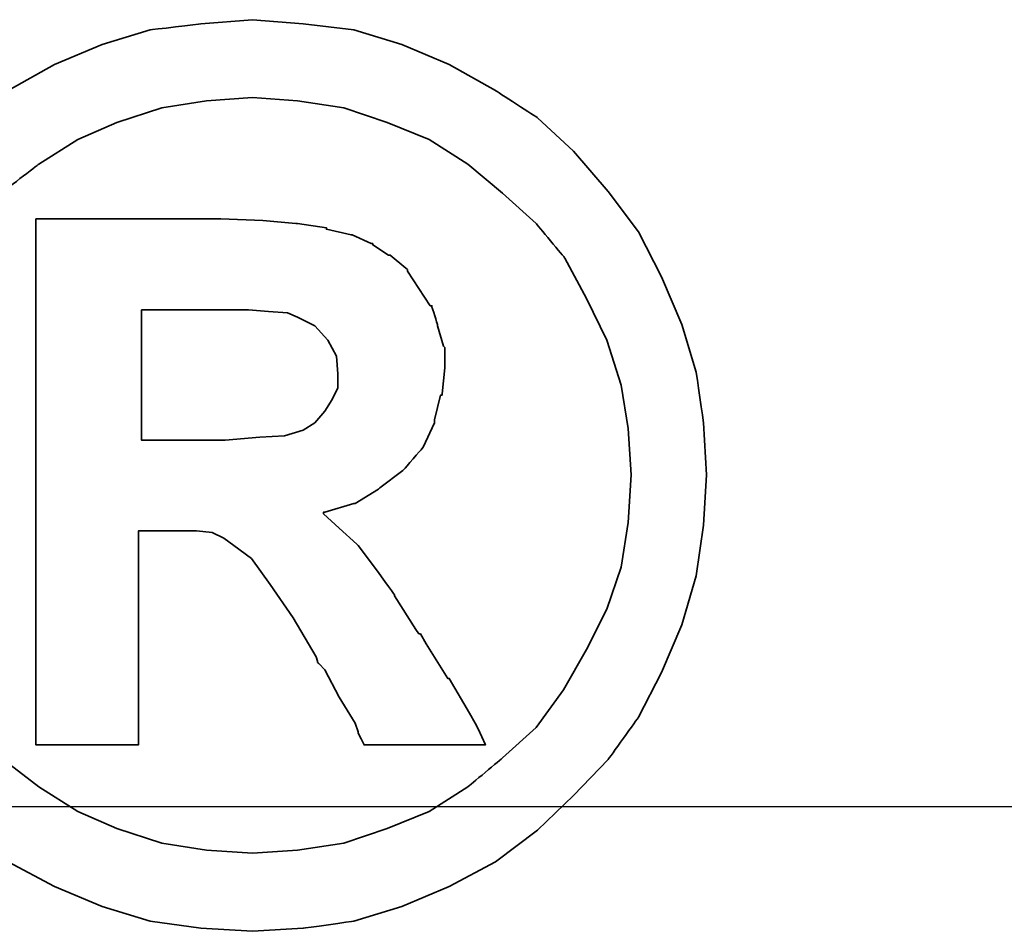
# Model space of a CAD drawing. Header units: millimetres. Extents: x 745 to 1024, y 329 to 423.
# Tile 17 of 56: x 947.481 to 947.762, y 355.999 to 356.26. Entities that reach past the tile are written whole.
import ezdxf

# ---------------------------------------------------------------- set-up
doc = ezdxf.new("R2010")
doc.units = ezdxf.units.MM
doc.header["$LTSCALE"] = 0.15
for name, color, linetype in [('DIM', 4, 'CONTINUOUS'), ('layer 1', 7, 'CONTINUOUS'), ('OUT', 3, 'CONTINUOUS')]:
    doc.layers.add(name, color=color, linetype=linetype)

# ---------------------------------------------------------------- blocks, each defined once
blk = doc.blocks.new('TBI MOTION logo(完整正式版)')
at = {"layer": 'layer 1', "color": 22, "lineweight": 35}
for points, knots in [([(-91.89366, 20.43624), (-91.89366, 20.43624), (-91.91351, 20.77862), (-91.91351, 20.77862), (-91.91351, 20.77862), (-91.91351, 20.77862), (-91.96114, 21.11206), (-91.96114, 21.11206), (-91.96114, 21.11206), (-91.96114, 21.11206), (-92.05641, 21.42764), (-92.05641, 21.42764), (-92.05641, 21.42764), (-92.05641, 21.42764), (-92.18939, 21.74124), (-92.18939, 21.74124), (-92.18939, 21.74124), (-92.18939, 21.74124), (-92.34222, 22.03697), (-92.34222, 22.03697), (-92.34222, 22.03697), (-92.34222, 22.03697), (-92.5407, 22.30294), (-92.5407, 22.30294), (-92.5407, 22.30294), (-92.5407, 22.30294), (-92.76895, 22.5689), (-92.76895, 22.5689), (-92.76895, 22.5689), (-92.76895, 22.5689), (-93.00713, 22.78921), (-93.00713, 22.78921), (-93.00713, 22.78921), (-93.00713, 22.78921), (-93.285, 22.96982), (-93.285, 22.96982), (-93.285, 22.96982), (-93.285, 22.96982), (-93.58867, 23.14051), (-93.58867, 23.14051), (-93.58867, 23.14051), (-93.58867, 23.14051), (-93.90227, 23.2735), (-93.90227, 23.2735), (-93.90227, 23.2735), (-93.90227, 23.2735), (-94.21785, 23.36877), (-94.21785, 23.36877), (-94.21785, 23.36877), (-94.21785, 23.36877), (-94.55129, 23.40846), (-94.55129, 23.40846), (-94.55129, 23.40846), (-94.55129, 23.40846), (-94.88474, 23.43625), (-94.88474, 23.43625), (-94.88474, 23.43625), (-94.88474, 23.43625), (-95.22612, 23.40846), (-95.22612, 23.40846), (-95.22612, 23.40846), (-95.22612, 23.40846), (-95.55956, 23.36877), (-95.55956, 23.36877), (-95.55956, 23.36877), (-95.55956, 23.36877), (-95.87515, 23.2735), (-95.87515, 23.2735), (-95.87515, 23.2735), (-95.87515, 23.2735), (-96.18973, 23.14051), (-96.18973, 23.14051), (-96.18973, 23.14051), (-96.18973, 23.14051), (-96.4944, 22.96982), (-96.4944, 22.96982), (-96.4944, 22.96982), (-96.4944, 22.96982), (-96.77028, 22.78921), (-96.77028, 22.78921), (-96.77028, 22.78921), (-96.77028, 22.78921), (-97.00846, 22.5689), (-97.00846, 22.5689), (-97.00846, 22.5689), (-97.00846, 22.5689), (-97.23671, 22.30294), (-97.23671, 22.30294), (-97.23671, 22.30294), (-97.23671, 22.30294), (-97.43618, 22.03697), (-97.43618, 22.03697), (-97.43618, 22.03697), (-97.43618, 22.03697), (-97.58901, 21.74124), (-97.58901, 21.74124), (-97.58901, 21.74124), (-97.58901, 21.74124), (-97.72298, 21.42764), (-97.72298, 21.42764), (-97.72298, 21.42764), (-97.72298, 21.42764), (-97.81825, 21.11206), (-97.81825, 21.11206), (-97.81825, 21.11206), (-97.81825, 21.11206), (-97.86589, 20.77862), (-97.86589, 20.77862), (-97.86589, 20.77862), (-97.86589, 20.77862), (-97.88375, 20.43624), (-97.88375, 20.43624), (-97.88375, 20.43624), (-97.88375, 20.43624), (-97.86589, 20.1028), (-97.86589, 20.1028), (-97.86589, 20.1028), (-97.86589, 20.1028), (-97.81825, 19.77035), (-97.81825, 19.77035), (-97.81825, 19.77035), (-97.81825, 19.77035), (-97.72298, 19.44583), (-97.72298, 19.44583), (-97.72298, 19.44583), (-97.72298, 19.44583), (-97.58901, 19.13224), (-97.58901, 19.13224), (-97.58901, 19.13224), (-97.58901, 19.13224), (-97.43618, 18.83749), (-97.43618, 18.83749), (-97.43618, 18.83749), (-97.43618, 18.83749), (-97.23671, 18.55963), (-97.23671, 18.55963), (-97.23671, 18.55963), (-97.23671, 18.55963), (-97.00846, 18.32145), (-97.00846, 18.32145), (-97.00846, 18.32145), (-97.00846, 18.32145), (-96.77028, 18.0932), (-96.77028, 18.0932), (-96.77028, 18.0932), (-96.77028, 18.0932), (-96.4944, 17.88381), (-96.4944, 17.88381), (-96.4944, 17.88381), (-96.4944, 17.88381), (-96.18973, 17.72205), (-96.18973, 17.72205), (-96.18973, 17.72205), (-96.18973, 17.72205), (-95.87515, 17.58906), (-95.87515, 17.58906), (-95.87515, 17.58906), (-95.87515, 17.58906), (-95.55956, 17.4938), (-95.55956, 17.4938), (-95.55956, 17.4938), (-95.55956, 17.4938), (-95.22612, 17.44616), (-95.22612, 17.44616), (-95.22612, 17.44616), (-95.22612, 17.44616), (-94.88474, 17.42631), (-94.88474, 17.42631), (-94.88474, 17.42631), (-94.88474, 17.42631), (-94.55129, 17.44616), (-94.55129, 17.44616), (-94.55129, 17.44616), (-94.55129, 17.44616), (-94.21785, 17.4938), (-94.21785, 17.4938), (-94.21785, 17.4938), (-94.21785, 17.4938), (-93.90227, 17.58906), (-93.90227, 17.58906), (-93.90227, 17.58906), (-93.90227, 17.58906), (-93.58867, 17.72205), (-93.58867, 17.72205), (-93.58867, 17.72205), (-93.58867, 17.72205), (-93.285, 17.88381), (-93.285, 17.88381), (-93.285, 17.88381), (-93.285, 17.88381), (-93.00713, 18.0932), (-93.00713, 18.0932), (-93.00713, 18.0932), (-93.00713, 18.0932), (-92.76895, 18.32145), (-92.76895, 18.32145), (-92.76895, 18.32145), (-92.76895, 18.32145), (-92.5407, 18.55963), (-92.5407, 18.55963), (-92.5407, 18.55963), (-92.5407, 18.55963), (-92.34222, 18.83749), (-92.34222, 18.83749), (-92.34222, 18.83749), (-92.34222, 18.83749), (-92.18939, 19.13224), (-92.18939, 19.13224), (-92.18939, 19.13224), (-92.18939, 19.13224), (-92.05641, 19.44583), (-92.05641, 19.44583), (-92.05641, 19.44583), (-92.05641, 19.44583), (-91.96114, 19.77035), (-91.96114, 19.77035), (-91.96114, 19.77035), (-91.96114, 19.77035), (-91.91351, 20.1028), (-91.91351, 20.1028), (-91.91351, 20.1028), (-91.91351, 20.1028), (-91.89366, 20.43624), (-91.89366, 20.43624)], [0, 0, 0, 0, 0.0178571, 0.0178571, 0.0178571, 0.0178572, 0.0357143, 0.0357143, 0.0357143, 0.0357143, 0.0535714, 0.0535714, 0.0535714, 0.0535714, 0.0714286, 0.0714286, 0.0714286, 0.0714286, 0.0892857, 0.0892857, 0.0892857, 0.0892857, 0.1071429, 0.1071429, 0.1071429, 0.1071429, 0.125, 0.125, 0.125, 0.125, 0.1428571, 0.1428571, 0.1428571, 0.1428572, 0.1607143, 0.1607143, 0.1607143, 0.1607143, 0.1785714, 0.1785714, 0.1785714, 0.1785714, 0.1964286, 0.1964286, 0.1964286, 0.1964286, 0.2142857, 0.2142857, 0.2142857, 0.2142857, 0.2321429, 0.2321429, 0.2321429, 0.2321429, 0.25, 0.25, 0.25, 0.25, 0.2678571, 0.2678571, 0.2678571, 0.2678572, 0.2857143, 0.2857143, 0.2857143, 0.2857143, 0.3035714, 0.3035714, 0.3035714, 0.3035714, 0.3214286, 0.3214286, 0.3214286, 0.3214286, 0.3392857, 0.3392857, 0.3392857, 0.3392857, 0.3571429, 0.3571429, 0.3571429, 0.3571429, 0.375, 0.375, 0.375, 0.375, 0.3928571, 0.3928571, 0.3928571, 0.3928572, 0.4107143, 0.4107143, 0.4107143, 0.4107143, 0.4285714, 0.4285714, 0.4285714, 0.4285714, 0.4464286, 0.4464286, 0.4464286, 0.4464286, 0.4642857, 0.4642857, 0.4642857, 0.4642857, 0.4821429, 0.4821429, 0.4821429, 0.4821429, 0.5, 0.5, 0.5, 0.5, 0.5178571, 0.5178571, 0.5178571, 0.5178572, 0.5357143, 0.5357143, 0.5357143, 0.5357143, 0.5535714, 0.5535714, 0.5535714, 0.5535714, 0.5714286, 0.5714286, 0.5714286, 0.5714286, 0.5892857, 0.5892857, 0.5892857, 0.5892857, 0.6071429, 0.6071429, 0.6071429, 0.6071429, 0.625, 0.625, 0.625, 0.625, 0.6428571, 0.6428571, 0.6428571, 0.6428572, 0.6607143, 0.6607143, 0.6607143, 0.6607143, 0.6785714, 0.6785714, 0.6785714, 0.6785714, 0.6964286, 0.6964286, 0.6964286, 0.6964286, 0.7142857, 0.7142857, 0.7142857, 0.7142857, 0.7321429, 0.7321429, 0.7321429, 0.7321429, 0.75, 0.75, 0.75, 0.75, 0.7678571, 0.7678571, 0.7678571, 0.7678572, 0.7857143, 0.7857143, 0.7857143, 0.7857143, 0.8035714, 0.8035714, 0.8035714, 0.8035714, 0.8214286, 0.8214286, 0.8214286, 0.8214286, 0.8392857, 0.8392857, 0.8392857, 0.8392857, 0.8571429, 0.8571429, 0.8571429, 0.8571429, 0.875, 0.875, 0.875, 0.875, 0.8928571, 0.8928571, 0.8928571, 0.8928572, 0.9107143, 0.9107143, 0.9107143, 0.9107143, 0.9285714, 0.9285714, 0.9285714, 0.9285714, 0.9464286, 0.9464286, 0.9464286, 0.9464286, 0.9642857, 0.9642857, 0.9642857, 0.9642857, 0.9821429, 0.9821429, 0.9821429, 0.9821429, 1, 1, 1, 1]), ([(-92.38986, 20.43624), (-92.38986, 20.43624), (-92.40871, 20.74091), (-92.40871, 20.74091), (-92.40871, 20.74091), (-92.40871, 20.74091), (-92.45536, 21.02672), (-92.45536, 21.02672), (-92.45536, 21.02672), (-92.45536, 21.02672), (-92.55063, 21.32245), (-92.55063, 21.32245), (-92.55063, 21.32245), (-92.55063, 21.32245), (-92.68361, 21.59833), (-92.68361, 21.59833), (-92.68361, 21.59833), (-92.68361, 21.59833), (-92.82651, 21.86429), (-92.82651, 21.86429), (-92.82651, 21.86429), (-92.82651, 21.86429), (-93.01705, 22.09255), (-93.01705, 22.09255), (-93.01705, 22.09255), (-93.01705, 22.09255), (-93.23736, 22.29301), (-93.23736, 22.29301), (-93.23736, 22.29301), (-93.23736, 22.29301), (-93.46561, 22.48355), (-93.46561, 22.48355), (-93.46561, 22.48355), (-93.46561, 22.48355), (-93.72165, 22.6463), (-93.72165, 22.6463), (-93.72165, 22.6463), (-93.72165, 22.6463), (-93.99754, 22.75944), (-93.99754, 22.75944), (-93.99754, 22.75944), (-93.99754, 22.75944), (-94.28335, 22.85471), (-94.28335, 22.85471), (-94.28335, 22.85471), (-94.28335, 22.85471), (-94.589, 22.90234), (-94.589, 22.90234), (-94.589, 22.90234), (-94.589, 22.90234), (-94.88474, 22.92219), (-94.88474, 22.92219), (-94.88474, 22.92219), (-94.88474, 22.92219), (-95.1894, 22.90234), (-95.1894, 22.90234), (-95.1894, 22.90234), (-95.1894, 22.90234), (-95.48315, 22.85471), (-95.48315, 22.85471), (-95.48315, 22.85471), (-95.48315, 22.85471), (-95.77988, 22.75944), (-95.77988, 22.75944), (-95.77988, 22.75944), (-95.77988, 22.75944), (-96.03691, 22.6463), (-96.03691, 22.6463), (-96.03691, 22.6463), (-96.03691, 22.6463), (-96.29394, 22.48355), (-96.29394, 22.48355), (-96.29394, 22.48355), (-96.29394, 22.48355), (-96.54203, 22.29301), (-96.54203, 22.29301), (-96.54203, 22.29301), (-96.54203, 22.29301), (-96.75937, 22.09255), (-96.75937, 22.09255), (-96.75937, 22.09255), (-96.75937, 22.09255), (-96.9509, 21.86429), (-96.9509, 21.86429), (-96.9509, 21.86429), (-96.9509, 21.86429), (-97.0938, 21.59833), (-97.0938, 21.59833), (-97.0938, 21.59833), (-97.0938, 21.59833), (-97.21686, 21.32245), (-97.21686, 21.32245), (-97.21686, 21.32245), (-97.21686, 21.32245), (-97.32206, 21.02672), (-97.32206, 21.02672), (-97.32206, 21.02672), (-97.32206, 21.02672), (-97.36076, 20.74091), (-97.36076, 20.74091), (-97.36076, 20.74091), (-97.36076, 20.74091), (-97.37961, 20.43624), (-97.37961, 20.43624), (-97.37961, 20.43624), (-97.37961, 20.43624), (-97.36076, 20.12165), (-97.36076, 20.12165), (-97.36076, 20.12165), (-97.36076, 20.12165), (-97.32206, 19.82791), (-97.32206, 19.82791), (-97.32206, 19.82791), (-97.32206, 19.82791), (-97.21686, 19.55102), (-97.21686, 19.55102), (-97.21686, 19.55102), (-97.21686, 19.55102), (-97.0938, 19.28407), (-97.0938, 19.28407), (-97.0938, 19.28407), (-97.0938, 19.28407), (-96.94098, 19.01811), (-96.94098, 19.01811), (-96.94098, 19.01811), (-96.94098, 19.01811), (-96.75937, 18.77001), (-96.75937, 18.77001), (-96.75937, 18.77001), (-96.75937, 18.77001), (-96.54203, 18.56955), (-96.54203, 18.56955), (-96.54203, 18.56955), (-96.54203, 18.56955), (-96.29394, 18.37901), (-96.29394, 18.37901), (-96.29394, 18.37901), (-96.29394, 18.37901), (-96.03691, 18.21725), (-96.03691, 18.21725), (-96.03691, 18.21725), (-96.03691, 18.21725), (-95.77988, 18.10412), (-95.77988, 18.10412), (-95.77988, 18.10412), (-95.77988, 18.10412), (-95.48315, 18.00786), (-95.48315, 18.00786), (-95.48315, 18.00786), (-95.48315, 18.00786), (-95.1894, 17.96022), (-95.1894, 17.96022), (-95.1894, 17.96022), (-95.1894, 17.96022), (-94.88474, 17.94137), (-94.88474, 17.94137), (-94.88474, 17.94137), (-94.88474, 17.94137), (-94.589, 17.96022), (-94.589, 17.96022), (-94.589, 17.96022), (-94.589, 17.96022), (-94.28335, 18.00786), (-94.28335, 18.00786), (-94.28335, 18.00786), (-94.28335, 18.00786), (-93.99754, 18.10412), (-93.99754, 18.10412), (-93.99754, 18.10412), (-93.99754, 18.10412), (-93.72165, 18.21725), (-93.72165, 18.21725), (-93.72165, 18.21725), (-93.72165, 18.21725), (-93.46561, 18.37901), (-93.46561, 18.37901), (-93.46561, 18.37901), (-93.46561, 18.37901), (-93.23736, 18.56955), (-93.23736, 18.56955), (-93.23736, 18.56955), (-93.23736, 18.56955), (-93.01705, 18.77001), (-93.01705, 18.77001), (-93.01705, 18.77001), (-93.01705, 18.77001), (-92.83644, 19.01811), (-92.83644, 19.01811), (-92.83644, 19.01811), (-92.83644, 19.01811), (-92.68361, 19.28407), (-92.68361, 19.28407), (-92.68361, 19.28407), (-92.68361, 19.28407), (-92.55063, 19.55102), (-92.55063, 19.55102), (-92.55063, 19.55102), (-92.55063, 19.55102), (-92.45536, 19.82791), (-92.45536, 19.82791), (-92.45536, 19.82791), (-92.45536, 19.82791), (-92.40871, 20.12165), (-92.40871, 20.12165), (-92.40871, 20.12165), (-92.40871, 20.12165), (-92.38986, 20.43624), (-92.38986, 20.43624)], [0, 0, 0, 0, 0.0192308, 0.0192308, 0.0192308, 0.0192308, 0.0384615, 0.0384615, 0.0384615, 0.0384615, 0.0576923, 0.0576923, 0.0576923, 0.0576923, 0.0769231, 0.0769231, 0.0769231, 0.0769231, 0.0961538, 0.0961538, 0.0961538, 0.0961539, 0.1153846, 0.1153846, 0.1153846, 0.1153846, 0.1346154, 0.1346154, 0.1346154, 0.1346154, 0.1538462, 0.1538462, 0.1538462, 0.1538462, 0.1730769, 0.1730769, 0.1730769, 0.1730769, 0.1923077, 0.1923077, 0.1923077, 0.1923077, 0.2115385, 0.2115385, 0.2115385, 0.2115385, 0.2307692, 0.2307692, 0.2307692, 0.2307692, 0.25, 0.25, 0.25, 0.25, 0.2692308, 0.2692308, 0.2692308, 0.2692308, 0.2884615, 0.2884615, 0.2884615, 0.2884615, 0.3076923, 0.3076923, 0.3076923, 0.3076923, 0.3269231, 0.3269231, 0.3269231, 0.3269231, 0.3461538, 0.3461538, 0.3461538, 0.3461539, 0.3653846, 0.3653846, 0.3653846, 0.3653846, 0.3846154, 0.3846154, 0.3846154, 0.3846154, 0.4038462, 0.4038462, 0.4038462, 0.4038462, 0.4230769, 0.4230769, 0.4230769, 0.4230769, 0.4423077, 0.4423077, 0.4423077, 0.4423077, 0.4615385, 0.4615385, 0.4615385, 0.4615385, 0.4807692, 0.4807692, 0.4807692, 0.4807692, 0.5, 0.5, 0.5, 0.5, 0.5192308, 0.5192308, 0.5192308, 0.5192308, 0.5384615, 0.5384615, 0.5384615, 0.5384615, 0.5576923, 0.5576923, 0.5576923, 0.5576923, 0.5769231, 0.5769231, 0.5769231, 0.5769231, 0.5961538, 0.5961538, 0.5961538, 0.5961539, 0.6153846, 0.6153846, 0.6153846, 0.6153846, 0.6346154, 0.6346154, 0.6346154, 0.6346154, 0.6538462, 0.6538462, 0.6538462, 0.6538462, 0.6730769, 0.6730769, 0.6730769, 0.6730769, 0.6923077, 0.6923077, 0.6923077, 0.6923077, 0.7115385, 0.7115385, 0.7115385, 0.7115385, 0.7307692, 0.7307692, 0.7307692, 0.7307692, 0.75, 0.75, 0.75, 0.75, 0.7692308, 0.7692308, 0.7692308, 0.7692308, 0.7884615, 0.7884615, 0.7884615, 0.7884615, 0.8076923, 0.8076923, 0.8076923, 0.8076923, 0.8269231, 0.8269231, 0.8269231, 0.8269231, 0.8461538, 0.8461538, 0.8461538, 0.8461539, 0.8653846, 0.8653846, 0.8653846, 0.8653846, 0.8846154, 0.8846154, 0.8846154, 0.8846154, 0.9038462, 0.9038462, 0.9038462, 0.9038462, 0.9230769, 0.9230769, 0.9230769, 0.9230769, 0.9423077, 0.9423077, 0.9423077, 0.9423077, 0.9615385, 0.9615385, 0.9615385, 0.9615385, 0.9807692, 0.9807692, 0.9807692, 0.9807692, 1, 1, 1, 1]), ([(-96.31279, 18.7323), (-96.31279, 18.7323), (-96.31279, 18.77001), (-96.31279, 18.77001), (-96.31279, 18.77001), (-96.31279, 18.77001), (-96.31279, 18.87422), (-96.31279, 18.87422), (-96.31279, 18.87422), (-96.31279, 18.87422), (-96.31279, 19.04689), (-96.31279, 19.04689), (-96.31279, 19.04689), (-96.31279, 19.04689), (-96.31279, 19.25529), (-96.31279, 19.25529), (-96.31279, 19.25529), (-96.31279, 19.25529), (-96.31279, 19.5024), (-96.31279, 19.5024), (-96.31279, 19.5024), (-96.31279, 19.5024), (-96.31279, 19.77035), (-96.31279, 19.77035), (-96.31279, 19.77035), (-96.31279, 19.77035), (-96.31279, 20.37868), (-96.31279, 20.37868), (-96.31279, 20.37868), (-96.31279, 20.37868), (-96.31279, 20.98801), (-96.31279, 20.98801), (-96.31279, 20.98801), (-96.31279, 20.98801), (-96.31279, 21.27482), (-96.31279, 21.27482), (-96.31279, 21.27482), (-96.31279, 21.27482), (-96.31279, 21.52291), (-96.31279, 21.52291), (-96.31279, 21.52291), (-96.31279, 21.52291), (-96.31279, 21.75017), (-96.31279, 21.75017), (-96.31279, 21.75017), (-96.31279, 21.75017), (-96.31279, 21.90399), (-96.31279, 21.90399), (-96.31279, 21.90399), (-96.31279, 21.90399), (-96.31279, 22.0072), (-96.31279, 22.0072), (-96.31279, 22.0072), (-96.31279, 22.0072), (-96.31279, 22.04689), (-96.31279, 22.04689), (-96.31279, 22.04689), (-96.31279, 22.04689), (-96.31279, 22.12232), (-96.31279, 22.12232), (-96.31279, 22.12232), (-96.31279, 22.12232), (-96.2463, 22.12232), (-96.2463, 22.12232), (-96.2463, 22.12232), (-96.2463, 22.12232), (-96.22645, 22.12232), (-96.22645, 22.12232), (-96.22645, 22.12232), (-96.22645, 22.12232), (-96.18973, 22.12232), (-96.18973, 22.12232), (-96.18973, 22.12232), (-96.18973, 22.12232), (-96.05576, 22.12232), (-96.05576, 22.12232), (-96.05576, 22.12232), (-96.05576, 22.12232), (-95.87515, 22.12232), (-95.87515, 22.12232), (-95.87515, 22.12232), (-95.87515, 22.12232), (-95.66476, 22.12232), (-95.66476, 22.12232), (-95.66476, 22.12232), (-95.66476, 22.12232), (-95.44643, 22.12232), (-95.44643, 22.12232), (-95.44643, 22.12232), (-95.44643, 22.12232), (-95.27375, 22.12232), (-95.27375, 22.12232), (-95.27375, 22.12232), (-95.27375, 22.12232), (-95.15963, 22.12232), (-95.15963, 22.12232), (-95.15963, 22.12232), (-95.15963, 22.12232), (-95.12291, 22.12232), (-95.12291, 22.12232), (-95.12291, 22.12232), (-95.12291, 22.12232), (-95.10306, 22.12232), (-95.10306, 22.12232), (-95.10306, 22.12232), (-95.10306, 22.12232), (-95.09314, 22.12232), (-95.09314, 22.12232), (-95.09314, 22.12232), (-95.09314, 22.12232), (-94.81725, 22.1124), (-94.81725, 22.1124), (-94.81725, 22.1124), (-94.81725, 22.1124), (-94.59893, 22.09255), (-94.59893, 22.09255), (-94.59893, 22.09255), (-94.59893, 22.09255), (-94.589, 22.09255), (-94.589, 22.09255), (-94.589, 22.09255), (-94.589, 22.09255), (-94.39846, 22.06476), (-94.39846, 22.06476), (-94.39846, 22.06476), (-94.39846, 22.06476), (-94.39846, 22.05483), (-94.39846, 22.05483), (-94.39846, 22.05483), (-94.39846, 22.05483), (-94.23571, 22.01713), (-94.23571, 22.01713), (-94.23571, 22.01713), (-94.23571, 22.01713), (-94.22777, 22.01713), (-94.22777, 22.01713), (-94.22777, 22.01713), (-94.22777, 22.01713), (-94.10273, 21.96056), (-94.10273, 21.96056), (-94.10273, 21.96056), (-94.10273, 21.96056), (-94.09281, 21.96056), (-94.09281, 21.96056), (-94.09281, 21.96056), (-94.09281, 21.96056), (-94.09281, 21.95162), (-94.09281, 21.95162), (-94.09281, 21.95162), (-94.09281, 21.95162), (-93.9896, 21.88415), (-93.9896, 21.88415), (-93.9896, 21.88415), (-93.9896, 21.88415), (-93.97868, 21.88415), (-93.97868, 21.88415), (-93.97868, 21.88415), (-93.97868, 21.88415), (-93.87448, 21.79781), (-93.87448, 21.79781), (-93.87448, 21.79781), (-93.87448, 21.79781), (-93.86456, 21.78888), (-93.86456, 21.78888), (-93.86456, 21.78888), (-93.86456, 21.78888), (-93.86456, 21.77895), (-93.86456, 21.77895), (-93.86456, 21.77895), (-93.86456, 21.77895), (-93.78913, 21.66483), (-93.78913, 21.66483), (-93.78913, 21.66483), (-93.78913, 21.66483), (-93.71371, 21.5507), (-93.71371, 21.5507), (-93.71371, 21.5507), (-93.71371, 21.5507), (-93.7028, 21.5507), (-93.7028, 21.5507), (-93.7028, 21.5507), (-93.7028, 21.5507), (-93.7028, 21.54078), (-93.7028, 21.54078), (-93.7028, 21.54078), (-93.7028, 21.54078), (-93.66608, 21.42764), (-93.66608, 21.42764), (-93.66608, 21.42764), (-93.66608, 21.42764), (-93.66608, 21.41772), (-93.66608, 21.41772), (-93.66608, 21.41772), (-93.66608, 21.41772), (-93.62638, 21.28474), (-93.62638, 21.28474), (-93.62638, 21.28474), (-93.62638, 21.28474), (-93.61844, 21.27482), (-93.61844, 21.27482), (-93.61844, 21.27482), (-93.61844, 21.27482), (-93.61844, 21.14977), (-93.61844, 21.14977), (-93.61844, 21.14977), (-93.61844, 21.14977), (-93.61844, 21.14183), (-93.61844, 21.14183), (-93.61844, 21.14183), (-93.61844, 21.14183), (-93.6363, 20.96915), (-93.6363, 20.96915), (-93.6363, 20.96915), (-93.6363, 20.96915), (-93.6363, 20.96122), (-93.6363, 20.96122), (-93.6363, 20.96122), (-93.6363, 20.96122), (-93.64623, 20.96122), (-93.64623, 20.96122), (-93.64623, 20.96122), (-93.64623, 20.96122), (-93.68493, 20.79847), (-93.68493, 20.79847), (-93.68493, 20.79847), (-93.68493, 20.79847), (-93.68493, 20.78854), (-93.68493, 20.78854), (-93.68493, 20.78854), (-93.68493, 20.78854), (-93.68493, 20.77862), (-93.68493, 20.77862), (-93.68493, 20.77862), (-93.68493, 20.77862), (-93.76135, 20.61785), (-93.76135, 20.61785), (-93.76135, 20.61785), (-93.76135, 20.61785), (-93.76929, 20.60693), (-93.76929, 20.60693), (-93.76929, 20.60693), (-93.76929, 20.60693), (-93.8844, 20.47495), (-93.8844, 20.47495), (-93.8844, 20.47495), (-93.8844, 20.47495), (-93.89433, 20.46502), (-93.89433, 20.46502), (-93.89433, 20.46502), (-93.89433, 20.46502), (-94.04517, 20.34991), (-94.04517, 20.34991), (-94.04517, 20.34991), (-94.04517, 20.34991), (-94.05509, 20.34197), (-94.05509, 20.34197), (-94.05509, 20.34197), (-94.05509, 20.34197), (-94.20792, 20.2467), (-94.20792, 20.2467), (-94.20792, 20.2467), (-94.20792, 20.2467), (-94.21785, 20.2467), (-94.21785, 20.2467), (-94.21785, 20.2467), (-94.21785, 20.2467), (-94.40839, 20.18913), (-94.40839, 20.18913), (-94.40839, 20.18913), (-94.40839, 20.18913), (-94.41831, 20.18913), (-94.41831, 20.18913), (-94.41831, 20.18913), (-94.41831, 20.18913), (-94.41831, 20.17921), (-94.41831, 20.17921), (-94.41831, 20.17921), (-94.41831, 20.17921), (-94.31312, 20.08394), (-94.31312, 20.08394), (-94.31312, 20.08394), (-94.31312, 20.08394), (-94.198, 19.97875), (-94.198, 19.97875), (-94.198, 19.97875), (-94.198, 19.97875), (-94.18907, 19.97081), (-94.18907, 19.97081), (-94.18907, 19.97081), (-94.18907, 19.97081), (-94.07494, 19.81798), (-94.07494, 19.81798), (-94.07494, 19.81798), (-94.07494, 19.81798), (-93.9499, 19.6453), (-93.9499, 19.6453), (-93.9499, 19.6453), (-93.9499, 19.6453), (-93.9499, 19.63736), (-93.9499, 19.63736), (-93.9499, 19.63736), (-93.9499, 19.63736), (-93.80799, 19.41705), (-93.80799, 19.41705), (-93.80799, 19.41705), (-93.80799, 19.41705), (-93.78913, 19.38828), (-93.78913, 19.38828), (-93.78913, 19.38828), (-93.78913, 19.38828), (-93.77921, 19.38828), (-93.77921, 19.38828), (-93.77921, 19.38828), (-93.77921, 19.38828), (-93.7415, 19.32178), (-93.7415, 19.32178), (-93.7415, 19.32178), (-93.7415, 19.32178), (-93.59859, 19.09353), (-93.59859, 19.09353), (-93.59859, 19.09353), (-93.59859, 19.09353), (-93.58867, 19.09353), (-93.58867, 19.09353), (-93.58867, 19.09353), (-93.58867, 19.09353), (-93.45569, 18.86528), (-93.45569, 18.86528), (-93.45569, 18.86528), (-93.45569, 18.86528), (-93.41798, 18.7978), (-93.41798, 18.7978), (-93.41798, 18.7978), (-93.41798, 18.7978), (-93.39813, 18.76009), (-93.39813, 18.76009), (-93.39813, 18.76009), (-93.39813, 18.76009), (-93.3505, 18.6549), (-93.3505, 18.6549), (-93.3505, 18.6549), (-93.3505, 18.6549), (-93.45569, 18.6549), (-93.45569, 18.6549), (-93.45569, 18.6549), (-93.45569, 18.6549), (-93.47454, 18.6549), (-93.47454, 18.6549), (-93.47454, 18.6549), (-93.47454, 18.6549), (-93.56088, 18.6549), (-93.56088, 18.6549), (-93.56088, 18.6549), (-93.56088, 18.6549), (-93.78913, 18.6549), (-93.78913, 18.6549), (-93.78913, 18.6549), (-93.78913, 18.6549), (-94.01738, 18.6549), (-94.01738, 18.6549), (-94.01738, 18.6549), (-94.01738, 18.6549), (-94.09281, 18.6549), (-94.09281, 18.6549), (-94.09281, 18.6549), (-94.09281, 18.6549), (-94.11265, 18.6549), (-94.11265, 18.6549), (-94.11265, 18.6549), (-94.11265, 18.6549), (-94.15036, 18.6549), (-94.15036, 18.6549), (-94.15036, 18.6549), (-94.15036, 18.6549), (-94.17021, 18.69459), (-94.17021, 18.69459), (-94.17021, 18.69459), (-94.17021, 18.69459), (-94.18907, 18.7323), (-94.18907, 18.7323), (-94.18907, 18.7323), (-94.18907, 18.7323), (-94.18907, 18.74223), (-94.18907, 18.74223), (-94.18907, 18.74223), (-94.18907, 18.74223), (-94.20792, 18.7978), (-94.20792, 18.7978), (-94.20792, 18.7978), (-94.20792, 18.7978), (-94.31312, 18.97048), (-94.31312, 18.97048), (-94.31312, 18.97048), (-94.31312, 18.97048), (-94.40839, 19.1501), (-94.40839, 19.1501), (-94.40839, 19.1501), (-94.40839, 19.1501), (-94.4461, 19.1888), (-94.4461, 19.1888), (-94.4461, 19.1888), (-94.4461, 19.1888), (-94.45602, 19.19873), (-94.45602, 19.19873), (-94.45602, 19.19873), (-94.45602, 19.19873), (-94.45602, 19.20766), (-94.45602, 19.20766), (-94.45602, 19.20766), (-94.45602, 19.20766), (-94.46595, 19.23644), (-94.46595, 19.23644), (-94.46595, 19.23644), (-94.46595, 19.23644), (-94.61679, 19.49347), (-94.61679, 19.49347), (-94.61679, 19.49347), (-94.61679, 19.49347), (-94.76962, 19.7118), (-94.76962, 19.7118), (-94.76962, 19.7118), (-94.76962, 19.7118), (-94.89268, 19.88447), (-94.89268, 19.88447), (-94.89268, 19.88447), (-94.89268, 19.88447), (-95.00779, 19.97081), (-95.00779, 19.97081), (-95.00779, 19.97081), (-95.00779, 19.97081), (-95.07528, 20.01845), (-95.07528, 20.01845), (-95.07528, 20.01845), (-95.07528, 20.01845), (-95.1507, 20.05616), (-95.1507, 20.05616), (-95.1507, 20.05616), (-95.1507, 20.05616), (-95.2549, 20.06608), (-95.2549, 20.06608), (-95.2549, 20.06608), (-95.2549, 20.06608), (-95.38887, 20.06608), (-95.38887, 20.06608), (-95.38887, 20.06608), (-95.38887, 20.06608), (-95.40872, 20.06608), (-95.40872, 20.06608), (-95.40872, 20.06608), (-95.40872, 20.06608), (-95.42658, 20.06608), (-95.42658, 20.06608), (-95.42658, 20.06608), (-95.42658, 20.06608), (-95.5417, 20.06608), (-95.5417, 20.06608), (-95.5417, 20.06608), (-95.5417, 20.06608), (-95.63697, 20.06608), (-95.63697, 20.06608), (-95.63697, 20.06608), (-95.63697, 20.06608), (-95.63697, 19.99761), (-95.63697, 19.99761), (-95.63697, 19.99761), (-95.63697, 19.99761), (-95.63697, 19.92318), (-95.63697, 19.92318), (-95.63697, 19.92318), (-95.63697, 19.92318), (-95.63697, 19.69294), (-95.63697, 19.69294), (-95.63697, 19.69294), (-95.63697, 19.69294), (-95.63697, 19.44583), (-95.63697, 19.44583), (-95.63697, 19.44583), (-95.63697, 19.44583), (-95.63697, 19.17888), (-95.63697, 19.17888), (-95.63697, 19.17888), (-95.63697, 19.17888), (-95.63697, 18.96055), (-95.63697, 18.96055), (-95.63697, 18.96055), (-95.63697, 18.96055), (-95.63697, 18.87422), (-95.63697, 18.87422), (-95.63697, 18.87422), (-95.63697, 18.87422), (-95.63697, 18.80773), (-95.63697, 18.80773), (-95.63697, 18.80773), (-95.63697, 18.80773), (-95.63697, 18.75017), (-95.63697, 18.75017), (-95.63697, 18.75017), (-95.63697, 18.75017), (-95.63697, 18.7323), (-95.63697, 18.7323), (-95.63697, 18.7323), (-95.63697, 18.7323), (-95.63697, 18.6549), (-95.63697, 18.6549), (-95.63697, 18.6549), (-95.63697, 18.6549), (-95.70247, 18.6549), (-95.70247, 18.6549), (-95.70247, 18.6549), (-95.70247, 18.6549), (-95.72232, 18.6549), (-95.72232, 18.6549), (-95.72232, 18.6549), (-95.72232, 18.6549), (-95.77988, 18.6549), (-95.77988, 18.6549), (-95.77988, 18.6549), (-95.77988, 18.6549), (-95.97835, 18.6549), (-95.97835, 18.6549), (-95.97835, 18.6549), (-95.97835, 18.6549), (-96.15103, 18.6549), (-96.15103, 18.6549), (-96.15103, 18.6549), (-96.15103, 18.6549), (-96.2076, 18.6549), (-96.2076, 18.6549), (-96.2076, 18.6549), (-96.2076, 18.6549), (-96.2463, 18.6549), (-96.2463, 18.6549), (-96.2463, 18.6549), (-96.2463, 18.6549), (-96.31279, 18.6549), (-96.31279, 18.6549), (-96.31279, 18.6549), (-96.31279, 18.6549), (-96.31279, 18.7323), (-96.31279, 18.7323)], [0, 0, 0, 0, 0.0074074, 0.0074074, 0.0074074, 0.0074074, 0.0148148, 0.0148148, 0.0148148, 0.0148148, 0.0222222, 0.0222222, 0.0222222, 0.0222222, 0.0296296, 0.0296296, 0.0296296, 0.0296296, 0.037037, 0.037037, 0.037037, 0.037037, 0.0444444, 0.0444444, 0.0444444, 0.0444445, 0.0518519, 0.0518519, 0.0518519, 0.0518519, 0.0592593, 0.0592593, 0.0592593, 0.0592593, 0.0666667, 0.0666667, 0.0666667, 0.0666667, 0.0740741, 0.0740741, 0.0740741, 0.0740741, 0.0814815, 0.0814815, 0.0814815, 0.0814815, 0.0888889, 0.0888889, 0.0888889, 0.0888889, 0.0962963, 0.0962963, 0.0962963, 0.0962963, 0.1037037, 0.1037037, 0.1037037, 0.1037037, 0.1111111, 0.1111111, 0.1111111, 0.1111111, 0.1185185, 0.1185185, 0.1185185, 0.1185185, 0.1259259, 0.1259259, 0.1259259, 0.1259259, 0.1333333, 0.1333333, 0.1333333, 0.1333333, 0.1407407, 0.1407407, 0.1407407, 0.1407408, 0.1481481, 0.1481481, 0.1481481, 0.1481482, 0.1555556, 0.1555556, 0.1555556, 0.1555556, 0.162963, 0.162963, 0.162963, 0.162963, 0.1703704, 0.1703704, 0.1703704, 0.1703704, 0.1777778, 0.1777778, 0.1777778, 0.1777778, 0.1851852, 0.1851852, 0.1851852, 0.1851852, 0.1925926, 0.1925926, 0.1925926, 0.1925926, 0.2, 0.2, 0.2, 0.2, 0.2074074, 0.2074074, 0.2074074, 0.2074074, 0.2148148, 0.2148148, 0.2148148, 0.2148148, 0.2222222, 0.2222222, 0.2222222, 0.2222222, 0.2296296, 0.2296296, 0.2296296, 0.2296296, 0.237037, 0.237037, 0.237037, 0.237037, 0.2444444, 0.2444444, 0.2444444, 0.2444445, 0.2518519, 0.2518519, 0.2518519, 0.2518519, 0.2592593, 0.2592593, 0.2592593, 0.2592593, 0.2666667, 0.2666667, 0.2666667, 0.2666667, 0.2740741, 0.2740741, 0.2740741, 0.2740741, 0.2814815, 0.2814815, 0.2814815, 0.2814815, 0.2888889, 0.2888889, 0.2888889, 0.2888889, 0.2962963, 0.2962963, 0.2962963, 0.2962963, 0.3037037, 0.3037037, 0.3037037, 0.3037037, 0.3111111, 0.3111111, 0.3111111, 0.3111111, 0.3185185, 0.3185185, 0.3185185, 0.3185185, 0.3259259, 0.3259259, 0.3259259, 0.3259259, 0.3333333, 0.3333333, 0.3333333, 0.3333333, 0.3407407, 0.3407407, 0.3407407, 0.3407408, 0.3481481, 0.3481481, 0.3481481, 0.3481482, 0.3555556, 0.3555556, 0.3555556, 0.3555556, 0.362963, 0.362963, 0.362963, 0.362963, 0.3703704, 0.3703704, 0.3703704, 0.3703704, 0.3777778, 0.3777778, 0.3777778, 0.3777778, 0.3851852, 0.3851852, 0.3851852, 0.3851852, 0.3925926, 0.3925926, 0.3925926, 0.3925926, 0.4, 0.4, 0.4, 0.4, 0.4074074, 0.4074074, 0.4074074, 0.4074074, 0.4148148, 0.4148148, 0.4148148, 0.4148148, 0.4222222, 0.4222222, 0.4222222, 0.4222222, 0.4296296, 0.4296296, 0.4296296, 0.4296296, 0.437037, 0.437037, 0.437037, 0.437037, 0.4444444, 0.4444444, 0.4444444, 0.4444445, 0.4518519, 0.4518519, 0.4518519, 0.4518519, 0.4592593, 0.4592593, 0.4592593, 0.4592593, 0.4666667, 0.4666667, 0.4666667, 0.4666667, 0.4740741, 0.4740741, 0.4740741, 0.4740741, 0.4814815, 0.4814815, 0.4814815, 0.4814815, 0.4888889, 0.4888889, 0.4888889, 0.4888889, 0.4962963, 0.4962963, 0.4962963, 0.4962963, 0.5037037, 0.5037037, 0.5037037, 0.5037037, 0.5111111, 0.5111111, 0.5111111, 0.5111111, 0.5185185, 0.5185185, 0.5185185, 0.5185185, 0.5259259, 0.5259259, 0.5259259, 0.5259259, 0.5333333, 0.5333333, 0.5333333, 0.5333333, 0.5407407, 0.5407407, 0.5407407, 0.5407408, 0.5481481, 0.5481481, 0.5481481, 0.5481482, 0.5555556, 0.5555556, 0.5555556, 0.5555556, 0.562963, 0.562963, 0.562963, 0.562963, 0.5703704, 0.5703704, 0.5703704, 0.5703704, 0.5777778, 0.5777778, 0.5777778, 0.5777778, 0.5851852, 0.5851852, 0.5851852, 0.5851852, 0.5925926, 0.5925926, 0.5925926, 0.5925926, 0.6, 0.6, 0.6, 0.6, 0.6074074, 0.6074074, 0.6074074, 0.6074074, 0.6148148, 0.6148148, 0.6148148, 0.6148148, 0.6222222, 0.6222222, 0.6222222, 0.6222222, 0.6296296, 0.6296296, 0.6296296, 0.6296296, 0.637037, 0.637037, 0.637037, 0.637037, 0.6444444, 0.6444444, 0.6444444, 0.6444445, 0.6518519, 0.6518519, 0.6518519, 0.6518519, 0.6592593, 0.6592593, 0.6592593, 0.6592593, 0.6666667, 0.6666667, 0.6666667, 0.6666667, 0.6740741, 0.6740741, 0.6740741, 0.6740741, 0.6814815, 0.6814815, 0.6814815, 0.6814815, 0.6888889, 0.6888889, 0.6888889, 0.6888889, 0.6962963, 0.6962963, 0.6962963, 0.6962963, 0.7037037, 0.7037037, 0.7037037, 0.7037037, 0.7111111, 0.7111111, 0.7111111, 0.7111111, 0.7185185, 0.7185185, 0.7185185, 0.7185185, 0.7259259, 0.7259259, 0.7259259, 0.7259259, 0.7333333, 0.7333333, 0.7333333, 0.7333333, 0.7407407, 0.7407407, 0.7407407, 0.7407408, 0.7481481, 0.7481481, 0.7481481, 0.7481482, 0.7555556, 0.7555556, 0.7555556, 0.7555556, 0.762963, 0.762963, 0.762963, 0.762963, 0.7703704, 0.7703704, 0.7703704, 0.7703704, 0.7777778, 0.7777778, 0.7777778, 0.7777778, 0.7851852, 0.7851852, 0.7851852, 0.7851852, 0.7925926, 0.7925926, 0.7925926, 0.7925926, 0.8, 0.8, 0.8, 0.8, 0.8074074, 0.8074074, 0.8074074, 0.8074074, 0.8148148, 0.8148148, 0.8148148, 0.8148148, 0.8222222, 0.8222222, 0.8222222, 0.8222222, 0.8296296, 0.8296296, 0.8296296, 0.8296296, 0.837037, 0.837037, 0.837037, 0.837037, 0.8444444, 0.8444444, 0.8444444, 0.8444445, 0.8518519, 0.8518519, 0.8518519, 0.8518519, 0.8592593, 0.8592593, 0.8592593, 0.8592593, 0.8666667, 0.8666667, 0.8666667, 0.8666667, 0.8740741, 0.8740741, 0.8740741, 0.8740741, 0.8814815, 0.8814815, 0.8814815, 0.8814815, 0.8888889, 0.8888889, 0.8888889, 0.8888889, 0.8962963, 0.8962963, 0.8962963, 0.8962963, 0.9037037, 0.9037037, 0.9037037, 0.9037037, 0.9111111, 0.9111111, 0.9111111, 0.9111111, 0.9185185, 0.9185185, 0.9185185, 0.9185185, 0.9259259, 0.9259259, 0.9259259, 0.9259259, 0.9333333, 0.9333333, 0.9333333, 0.9333333, 0.9407407, 0.9407407, 0.9407407, 0.9407408, 0.9481481, 0.9481481, 0.9481481, 0.9481482, 0.9555556, 0.9555556, 0.9555556, 0.9555556, 0.962963, 0.962963, 0.962963, 0.962963, 0.9703704, 0.9703704, 0.9703704, 0.9703704, 0.9777778, 0.9777778, 0.9777778, 0.9777778, 0.9851852, 0.9851852, 0.9851852, 0.9851852, 0.9925926, 0.9925926, 0.9925926, 0.9925926, 1, 1, 1, 1]), ([(-95.61712, 21.52291), (-95.61712, 21.52291), (-95.61712, 21.44551), (-95.61712, 21.44551), (-95.61712, 21.44551), (-95.61712, 21.44551), (-95.61712, 21.27482), (-95.61712, 21.27482), (-95.61712, 21.27482), (-95.61712, 21.27482), (-95.61712, 21.08328), (-95.61712, 21.08328), (-95.61712, 21.08328), (-95.61712, 21.08328), (-95.61712, 20.91358), (-95.61712, 20.91358), (-95.61712, 20.91358), (-95.61712, 20.91358), (-95.61712, 20.74091), (-95.61712, 20.74091), (-95.61712, 20.74091), (-95.61712, 20.74091), (-95.61712, 20.66449), (-95.61712, 20.66449), (-95.61712, 20.66449), (-95.61712, 20.66449), (-95.59926, 20.66449), (-95.59926, 20.66449), (-95.59926, 20.66449), (-95.59926, 20.66449), (-95.38887, 20.66449), (-95.38887, 20.66449), (-95.38887, 20.66449), (-95.38887, 20.66449), (-95.15963, 20.66449), (-95.15963, 20.66449), (-95.15963, 20.66449), (-95.15963, 20.66449), (-95.08421, 20.66449), (-95.08421, 20.66449), (-95.08421, 20.66449), (-95.08421, 20.66449), (-95.06535, 20.66449), (-95.06535, 20.66449), (-95.06535, 20.66449), (-95.06535, 20.66449), (-94.8371, 20.68335), (-94.8371, 20.68335), (-94.8371, 20.68335), (-94.8371, 20.68335), (-94.67435, 20.69327), (-94.67435, 20.69327), (-94.67435, 20.69327), (-94.67435, 20.69327), (-94.55129, 20.73098), (-94.55129, 20.73098), (-94.55129, 20.73098), (-94.55129, 20.73098), (-94.47389, 20.77862), (-94.47389, 20.77862), (-94.47389, 20.77862), (-94.47389, 20.77862), (-94.40839, 20.85503), (-94.40839, 20.85503), (-94.40839, 20.85503), (-94.40839, 20.85503), (-94.36075, 20.93145), (-94.36075, 20.93145), (-94.36075, 20.93145), (-94.36075, 20.93145), (-94.32304, 21.00885), (-94.32304, 21.00885), (-94.32304, 21.00885), (-94.32304, 21.00885), (-94.32304, 21.10214), (-94.32304, 21.10214), (-94.32304, 21.10214), (-94.32304, 21.10214), (-94.33098, 21.21726), (-94.33098, 21.21726), (-94.33098, 21.21726), (-94.33098, 21.21726), (-94.38854, 21.32245), (-94.38854, 21.32245), (-94.38854, 21.32245), (-94.38854, 21.32245), (-94.47389, 21.41772), (-94.47389, 21.41772), (-94.47389, 21.41772), (-94.47389, 21.41772), (-94.589, 21.47528), (-94.589, 21.47528), (-94.589, 21.47528), (-94.589, 21.47528), (-94.65549, 21.50306), (-94.65549, 21.50306), (-94.65549, 21.50306), (-94.65549, 21.50306), (-94.77954, 21.51299), (-94.77954, 21.51299), (-94.77954, 21.51299), (-94.77954, 21.51299), (-94.91252, 21.52291), (-94.91252, 21.52291), (-94.91252, 21.52291), (-94.91252, 21.52291), (-95.10306, 21.52291), (-95.10306, 21.52291), (-95.10306, 21.52291), (-95.10306, 21.52291), (-95.12291, 21.52291), (-95.12291, 21.52291), (-95.12291, 21.52291), (-95.12291, 21.52291), (-95.19833, 21.52291), (-95.19833, 21.52291), (-95.19833, 21.52291), (-95.19833, 21.52291), (-95.40872, 21.52291), (-95.40872, 21.52291), (-95.40872, 21.52291), (-95.40872, 21.52291), (-95.59926, 21.52291), (-95.59926, 21.52291), (-95.59926, 21.52291), (-95.59926, 21.52291), (-95.61712, 21.52291), (-95.61712, 21.52291)], [0, 0, 0, 0, 0.03125, 0.03125, 0.03125, 0.03125, 0.0625, 0.0625, 0.0625, 0.0625, 0.09375, 0.09375, 0.09375, 0.09375, 0.125, 0.125, 0.125, 0.125, 0.15625, 0.15625, 0.15625, 0.15625, 0.1875, 0.1875, 0.1875, 0.1875, 0.21875, 0.21875, 0.21875, 0.21875, 0.25, 0.25, 0.25, 0.25, 0.28125, 0.28125, 0.28125, 0.28125, 0.3125, 0.3125, 0.3125, 0.3125, 0.34375, 0.34375, 0.34375, 0.34375, 0.375, 0.375, 0.375, 0.375, 0.40625, 0.40625, 0.40625, 0.40625, 0.4375, 0.4375, 0.4375, 0.4375, 0.46875, 0.46875, 0.46875, 0.46875, 0.5, 0.5, 0.5, 0.5, 0.53125, 0.53125, 0.53125, 0.53125, 0.5625, 0.5625, 0.5625, 0.5625, 0.59375, 0.59375, 0.59375, 0.59375, 0.625, 0.625, 0.625, 0.625, 0.65625, 0.65625, 0.65625, 0.65625, 0.6875, 0.6875, 0.6875, 0.6875, 0.71875, 0.71875, 0.71875, 0.71875, 0.75, 0.75, 0.75, 0.75, 0.78125, 0.78125, 0.78125, 0.78125, 0.8125, 0.8125, 0.8125, 0.8125, 0.84375, 0.84375, 0.84375, 0.84375, 0.875, 0.875, 0.875, 0.875, 0.90625, 0.90625, 0.90625, 0.90625, 0.9375, 0.9375, 0.9375, 0.9375, 0.96875, 0.96875, 0.96875, 0.96875, 1, 1, 1, 1])]:
    blk.add_open_spline(points, degree=3, knots=knots, dxfattribs=at)

msp = doc.modelspace()

# ---------------------------------------------------------------- linework, layer by layer
at = {"layer": 'OUT', "color": 7}
msp.add_line((945.03977, 356.03476), (955.58567, 356.03476), dxfattribs=at)

# ---------------------------------------------------------------- block references
at = {"layer": 'DIM', "color": 7, "xscale": 0.0433753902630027, "yscale": 0.0433753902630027, "zscale": 0.0433753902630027}
msp.add_blockref('TBI MOTION logo(完整正式版)', (951.66274, 355.24323), dxfattribs=at)

doc.saveas('drawing.dxf')
